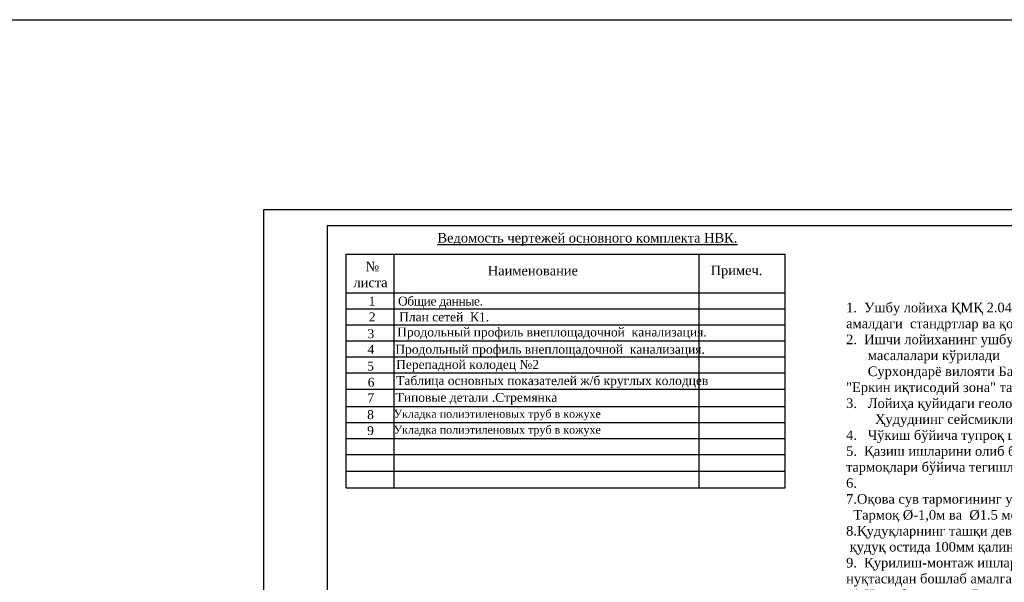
# Model space of a CAD drawing. Extents: x 0 to 362422, y 0 to 4201735.
# Tile 238 of 256: x 359814 to 360122, y 4201558 to 4201735. Entities that reach past the tile are written whole.
import ezdxf

# ---------------------------------------------------------------- set-up
doc = ezdxf.new("R2010")
doc.units = 0
doc.header["$LTSCALE"] = 0.5
doc.header["$MEASUREMENT"] = 0
doc.layers.add('НВК_сервис', color=7, linetype='Continuous')
doc.styles.add('TIMES NEW', font='times.ttf')
doc.styles.add('TimesCr', font='times.ttf')

msp = doc.modelspace()

# ---------------------------------------------------------------- linework, layer by layer
at = {"color": 30, "linetype": 'Continuous', "true_color": 0xf8991e}
msp.add_lwpolyline([(359505.061, 4201734.878), (362421.903, 4201734.878), (362421.903, 4195364.535), (359505.061, 4195364.535)], close=True, dxfattribs=at)
at = {"layer": 'НВК_сервис', "color": 0, "linetype": 'ByBlock'}
for p, q in [((359890.241, 4201675.361, 533.015), (360310.241, 4201675.361, 533.015)), ((359890.241, 4201378.361, 533.015), (359890.241, 4201675.361, 533.015)), ((359910.241, 4201670.361, 533.015), (360305.241, 4201670.361, 533.015)), ((359910.241, 4201383.361, 533.015), (359910.241, 4201670.361, 533.015))]:
    msp.add_line(p, q, dxfattribs=at)
at = {"layer": 'НВК_сервис', "color": 0}
for p, q in [((359916.126, 4201588.047, 533.279), (359916.126, 4201661.373, 533.279)), ((359916.126, 4201661.373, 533.279), (360053.726, 4201661.373, 533.279)), ((359931.126, 4201588.047, 533.279), (359931.126, 4201661.373, 533.279)), ((360026.76, 4201588.047, 533.279), (360026.76, 4201661.373, 533.279)), ((360053.726, 4201588.047, 533.279), (360053.726, 4201661.373, 533.279)), ((359916.126, 4201649.173, 533.279), (360053.726, 4201649.173, 533.279)), ((359916.126, 4201649.173, 533.279), (360053.726, 4201649.173, 533.279)), ((359916.126, 4201644.173, 533.279), (360053.726, 4201644.173, 533.279)), ((359916.126, 4201639.173, 533.279), (360053.726, 4201639.173, 533.279)), ((359916.126, 4201634.173, 533.279), (360053.726, 4201634.173, 533.279)), ((359916.126, 4201629.173, 533.279), (360053.726, 4201629.173, 533.279)), ((359916.126, 4201624.173, 533.279), (360053.726, 4201624.173, 533.279)), ((359916.126, 4201618.958, 533.279), (360053.726, 4201618.958, 533.279)), ((359916.126, 4201613.546, 533.279), (360053.726, 4201613.546, 533.279)), ((359916.126, 4201608.546, 533.279), (360053.726, 4201608.546, 533.279)), ((359916.126, 4201603.546, 533.279), (360053.726, 4201603.546, 533.279)), ((359916.126, 4201598.546, 533.279), (360053.726, 4201598.546, 533.279)), ((359916.126, 4201593.331, 533.279), (360053.726, 4201593.331, 533.279)), ((359916.126, 4201588.047, 533.279), (360053.726, 4201588.047, 533.279))]:
    msp.add_line(p, q, dxfattribs=at)

# ---------------------------------------------------------------- texts
at = {"char_height": 2.5, "width": 65.94602, "attachment_point": 2}
for insert in [(359963.454, 4201612.54, 533.279), (359963.454, 4201607.54, 533.279)]:
    msp.add_mtext('\\pxt0.6156;{\\fTimes New Roman|b0|i0|c204|p18;Укладка полиэтиленовых труб в кожухе}', dxfattribs=dict(at, insert=insert))
at = {"layer": 'НВК_сервис', "color": 0, "linetype": 'Continuous', "style": 'TIMES NEW'}
for s, p in [('3', (359922.8, 4201634.997, 533.279)), ('Продольный профиль внеплощадочной  канализация.', (359932.073, 4201635.526, 533.279)), ('4', (359922.786, 4201630.116, 533.279)), ('Продольный профиль внеплощадочной  канализация.', (359931.504, 4201630.115, 533.279)), ('5', (359922.665, 4201624.839, 533.279)), ('  Перепадной колодец №2 ', (359929.639, 4201625.357, 533.279)), ('6', (359922.85, 4201619.781, 533.279)), ('Таблица основных показателей ж/б круглых колодцев ', (359931.78, 4201620.287, 533.279)), ('7', (359922.786, 4201614.9, 533.279)), ('Типовые детали .Стремянка ', (359931.578, 4201615.035, 533.279)), ('8', (359922.665, 4201609.624, 533.279)), ('9', (359922.665, 4201604.624, 533.279))]:
    msp.add_text(s, height=2.8, dxfattribs=at).set_placement(p)
at = {"layer": 'НВК_сервис', "color": 0, "style": 'TimesCr'}
for s, insert, char_height, width, attachment_point in [('{\\fTimes New Roman|b0|i0|c204|p18;\\LВедомость чертежей основного комплекта НВК.}', (359991.726, 4201667.984, 533.279), 3, 104.48702, 2), ('{\\fTimes New Roman|b0|i0|c204|p18; №\\Pлиста}', (359923.726, 4201658.973, 533.279), 3, 37.6, 2), ('{\\fTimes New Roman|b0|i0|c204|p18;Наименование}', (359974.626, 4201657.673, 533.279), 3, 73.5, 2), ('{\\fTimes New Roman|b0|i0|c204|p18;   Примеч.}', (360026.926, 4201657.773, 533.279), 3, 37.6, 1), ('1 {\\T0.95;      Общие данные\\fTimes New Roman|b0|i0|c238|p18;. \\T1;  } {\\fTimes New Roman|b0|i0|c238|p18;                                                      }      {\\fTimes New Roman|b0|i0|c238|p18;   }   ', (359923.146, 4201648.032, 533.279), 2.8, 124.8, 1), ('{\\fTimes New Roman|b0|i0|c186|p18;2       }План сетей {\\fTimes New Roman|b0|i0|c204|p18; К1}.  ', (359923.188, 4201643.073, 533.279), 2.8, 129.4, 1)]:
    msp.add_mtext(s, dxfattribs=dict(at, insert=insert, char_height=char_height, width=width, attachment_point=attachment_point))
at = {"layer": 'НВК_сервис', "color": 1, "insert": (360072.825, 4201646.11, 533.015), "char_height": 3, "width": 195.7967, "attachment_point": 1, "style": 'TimesCr'}
msp.add_mtext('{\\C256;1.  Ушбу лойиха ҚMҚ 2.04.03-97, ҚMҚ 2.04.01-98, ҚMҚ 2.04.02-97 қурилиш-монтаж ишлари учун амалдаги  стандртлар ва қойдаларга мувофиқ қилинади.\\P2.  Ишчи лойиханинг ушбу бўлимда  обектда оқава сув тармоғини тортиш  \\P      масалалари кўрилади^J      \\fTimes New Roman|b0|i0|c204|p18;Сурхондарё вилояти Бандихон тумани Бойсун 2-участка массиви Қудуқсой маҳалласи ҳудудидан "Еркин иқтисодий зона" ташкил қилиш учун режалаштирилган ер майдонининг Бош режаси\\fTimes New Roman|b0|i1|c204|p18;.\\fTimes New Roman|b0|i0|c204|p18;\\H1.00001x;    \\P\\pxi-3,l3,t3;3.   Лойиҳа қуйидаги геологик шароитларга мўлжалланган:\\P        Ҳудуднинг сейсмиклиги 7 балл\\P4.   Чўкиш бўйича тупроқ шароитларининг тури - тип I\\P\\pi0,l0,tz;5.  Қазиш ишларини олиб боришда буюртмачининг масул ходимини ва туман комуникатция тармоқлари бўйича тегишли ташкилот ходимлари чақиртирилсин\\P6.  \\P7.Оқова сув тармоғининг узунлиги 2115м бўлиб %%C200-%%C250-%%C350-%%C400 мм қувирлар ётқизилган  \\P  Тармоқ %%C-1,0м ва  %%C1.5 метрли назорат қудуқлари билан жиҳозланган.\\P8.Қудуқларнинг ташқи деворларини   икки қатламли иссиқ битум билан  химойалаш   \\P қудуқ остида 100мм қалинликда шағал тўкиш ва уни битум билан тўйдриш керак \\P9.  Қурилиш-монтаж ишларини лойихада курсатилган мавжуд  окова сув тармоғига уланиш нуқтасидан бошлаб амалга ошириш тавсия этилади.\\P\\C0;10.Ишлаб чиқилган Бош режанинг лойихавий отметкалари   тақдим қилинмаганлиги сабабли  худудда\\P лойихаси ишлаб чиқилган Оқава сув   тармоқларининг отметкаси мавжуд ер рельфидан  олинди \\P\\H1.00001x;\\C256;       }', dxfattribs=at)

doc.saveas('drawing.dxf')
